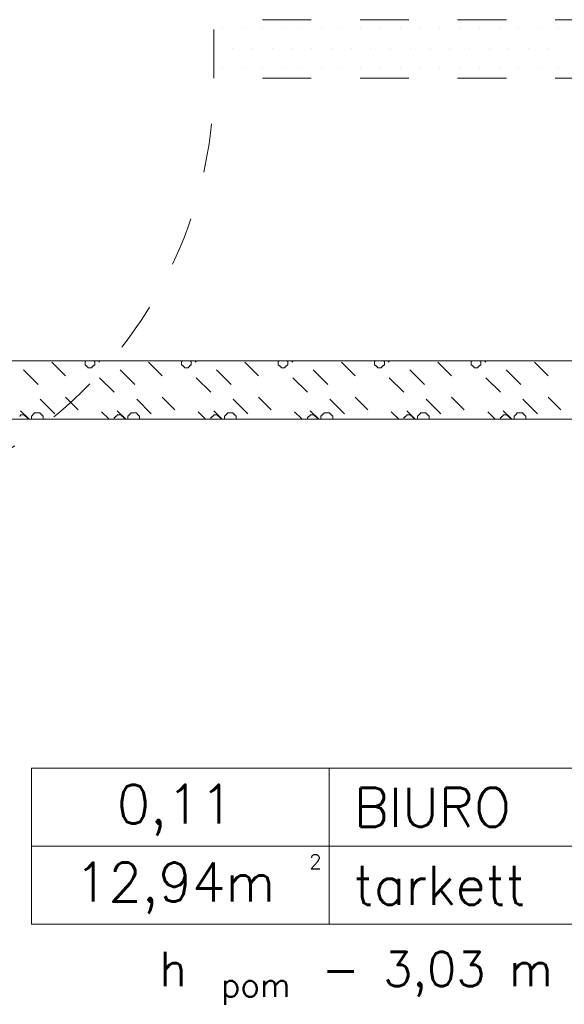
# Model space of a CAD drawing. Header units: millimetres. Extents: x -2274 to 12297, y -16157 to 26321.
# Tile 154 of 256: x -358 to -246, y -3604 to -3402. Entities that reach past the tile are written whole.
import ezdxf
from ezdxf.enums import TextEntityAlignment as Align

# ---------------------------------------------------------------- set-up
doc = ezdxf.new("R2010")
doc.units = ezdxf.units.MM
doc.linetypes.add('4002', pattern=[2, 1, -1])
for name, color, linetype in [('- niebieska cienka - izolacja', 120, 'Continuous'), ('-LI-WIDOK', 2, 'Continuous'), ('drzwi łuk', 1, 'Continuous'), ('PROJEKTOWANE', 5, 'Continuous')]:
    doc.layers.add(name, color=color, linetype=linetype)
doc.layers.add('DO USU', color=7, linetype='Continuous', true_color=0x969696)
doc.layers.add('ISTN. BUD', color=253, linetype='Continuous', true_color=0x828282)
doc.styles.add('SIMPLEX', font='simplex')

msp = doc.modelspace()

# ---------------------------------------------------------------- linework, layer by layer
at = {"layer": '- niebieska cienka - izolacja', "color": 253, "linetype": 'Continuous', "lineweight": 13}
for p, q in [((-351.22, -3472.26), (-348.42, -3475.06)), ((-351.22, -3472.26), (-348.42, -3475.06)), ((-344.42, -3472.06), (-344.22, -3472.06)), ((-344.42, -3472.26), (-344.42, -3472.06)), ((-344.42, -3472.46), (-344.42, -3472.26)), ((-344.42, -3472.66), (-344.42, -3472.46)), ((-344.42, -3472.86), (-344.42, -3472.66)), ((-344.42, -3472.86), (-344.22, -3472.86)), ((-344.22, -3472.06), (-344.22, -3472)), ((-344.22, -3473.06), (-344.22, -3472.86)), ((-344.22, -3473.06), (-344.02, -3473.06)), ((-344.02, -3473.26), (-344.02, -3473.06)), ((-342.82, -3473.26), (-342.82, -3473.06)), ((-342.82, -3473.06), (-342.62, -3473.06)), ((-342.62, -3472.06), (-342.62, -3472)), ((-342.62, -3472.06), (-342.42, -3472.06)), ((-342.62, -3473.06), (-342.62, -3472.86)), ((-342.62, -3472.86), (-342.42, -3472.86)), ((-342.42, -3472.26), (-342.42, -3472.06)), ((-342.42, -3472.46), (-342.42, -3472.26)), ((-342.42, -3472.66), (-342.42, -3472.46)), ((-342.42, -3472.86), (-342.42, -3472.66)), ((-341.68, -3472), (-341.42, -3472.26)), ((-341.68, -3472), (-341.42, -3472.26)), ((-331.42, -3472.26), (-328.62, -3475.06)), ((-331.42, -3472.26), (-328.62, -3475.06)), ((-324.62, -3472.06), (-324.42, -3472.06)), ((-324.62, -3472.26), (-324.62, -3472.06)), ((-324.62, -3472.46), (-324.62, -3472.26)), ((-324.62, -3472.66), (-324.62, -3472.46)), ((-324.62, -3472.86), (-324.62, -3472.66)), ((-324.62, -3472.86), (-324.42, -3472.86)), ((-324.42, -3472.06), (-324.42, -3472)), ((-324.42, -3473.06), (-324.42, -3472.86)), ((-324.42, -3473.06), (-324.22, -3473.06)), ((-324.22, -3473.26), (-324.22, -3473.06)), ((-323.02, -3473.26), (-323.02, -3473.06)), ((-323.02, -3473.06), (-322.82, -3473.06)), ((-322.82, -3472.06), (-322.82, -3472)), ((-322.82, -3472.06), (-322.62, -3472.06)), ((-322.82, -3473.06), (-322.82, -3472.86)), ((-322.82, -3472.86), (-322.62, -3472.86)), ((-322.62, -3472.26), (-322.62, -3472.06)), ((-322.62, -3472.46), (-322.62, -3472.26)), ((-322.62, -3472.66), (-322.62, -3472.46)), ((-322.62, -3472.86), (-322.62, -3472.66)), ((-321.88, -3472), (-321.62, -3472.26)), ((-321.88, -3472), (-321.62, -3472.26)), ((-311.62, -3472.26), (-308.82, -3475.06)), ((-311.62, -3472.26), (-308.82, -3475.06)), ((-304.82, -3472.06), (-304.62, -3472.06)), ((-304.82, -3472.26), (-304.82, -3472.06)), ((-304.82, -3472.46), (-304.82, -3472.26)), ((-304.82, -3472.66), (-304.82, -3472.46)), ((-304.82, -3472.86), (-304.82, -3472.66)), ((-304.82, -3472.86), (-304.62, -3472.86)), ((-304.62, -3472.06), (-304.62, -3472)), ((-304.62, -3473.06), (-304.62, -3472.86)), ((-304.62, -3473.06), (-304.42, -3473.06)), ((-304.42, -3473.26), (-304.42, -3473.06)), ((-303.22, -3473.26), (-303.22, -3473.06)), ((-303.22, -3473.06), (-303.02, -3473.06)), ((-303.02, -3472.06), (-303.02, -3472)), ((-303.02, -3472.06), (-302.82, -3472.06)), ((-303.02, -3473.06), (-303.02, -3472.86)), ((-303.02, -3472.86), (-302.82, -3472.86)), ((-302.82, -3472.26), (-302.82, -3472.06)), ((-302.82, -3472.46), (-302.82, -3472.26)), ((-302.82, -3472.66), (-302.82, -3472.46)), ((-302.82, -3472.86), (-302.82, -3472.66)), ((-302.08, -3472), (-301.82, -3472.26)), ((-302.08, -3472), (-301.82, -3472.26)), ((-291.82, -3472.26), (-289.02, -3475.06)), ((-291.82, -3472.26), (-289.02, -3475.06)), ((-285.02, -3472.06), (-284.82, -3472.06)), ((-285.02, -3472.26), (-285.02, -3472.06)), ((-285.02, -3472.46), (-285.02, -3472.26)), ((-285.02, -3472.66), (-285.02, -3472.46)), ((-285.02, -3472.86), (-285.02, -3472.66)), ((-285.02, -3472.86), (-284.82, -3472.86)), ((-284.82, -3472.06), (-284.82, -3472)), ((-284.82, -3473.06), (-284.82, -3472.86)), ((-284.82, -3473.06), (-284.62, -3473.06)), ((-284.62, -3473.26), (-284.62, -3473.06)), ((-283.42, -3473.26), (-283.42, -3473.06)), ((-283.42, -3473.06), (-283.22, -3473.06)), ((-283.22, -3472.06), (-283.22, -3472)), ((-283.22, -3472.06), (-283.02, -3472.06)), ((-283.22, -3473.06), (-283.22, -3472.86)), ((-283.22, -3472.86), (-283.02, -3472.86)), ((-283.02, -3472.26), (-283.02, -3472.06)), ((-283.02, -3472.46), (-283.02, -3472.26)), ((-283.02, -3472.66), (-283.02, -3472.46)), ((-283.02, -3472.86), (-283.02, -3472.66)), ((-282.28, -3472), (-282.02, -3472.26)), ((-282.28, -3472), (-282.02, -3472.26)), ((-272.02, -3472.26), (-269.22, -3475.06)), ((-272.02, -3472.26), (-269.22, -3475.06)), ((-265.22, -3472.06), (-265.02, -3472.06)), ((-265.22, -3472.26), (-265.22, -3472.06)), ((-265.22, -3472.46), (-265.22, -3472.26)), ((-265.22, -3472.66), (-265.22, -3472.46)), ((-265.22, -3472.86), (-265.22, -3472.66)), ((-265.22, -3472.86), (-265.02, -3472.86)), ((-265.02, -3472.06), (-265.02, -3472)), ((-265.02, -3473.06), (-265.02, -3472.86)), ((-265.02, -3473.06), (-264.82, -3473.06)), ((-264.82, -3473.26), (-264.82, -3473.06)), ((-263.62, -3473.26), (-263.62, -3473.06)), ((-263.62, -3473.06), (-263.42, -3473.06)), ((-263.42, -3472.06), (-263.42, -3472)), ((-263.42, -3472.06), (-263.22, -3472.06)), ((-263.42, -3473.06), (-263.42, -3472.86)), ((-263.42, -3472.86), (-263.22, -3472.86)), ((-263.22, -3472.26), (-263.22, -3472.06)), ((-263.22, -3472.46), (-263.22, -3472.26)), ((-263.22, -3472.66), (-263.22, -3472.46)), ((-263.22, -3472.86), (-263.22, -3472.66)), ((-262.48, -3472), (-262.22, -3472.26)), ((-262.48, -3472), (-262.22, -3472.26)), ((-252.22, -3472.26), (-249.42, -3475.06)), ((-252.22, -3472.26), (-249.42, -3475.06)), ((-357.02, -3473.86), (-354.02, -3476.86)), ((-357.02, -3473.86), (-354.02, -3476.86)), ((-344.02, -3473.26), (-343.82, -3473.26)), ((-343.82, -3473.46), (-343.82, -3473.26)), ((-343.82, -3473.46), (-343.62, -3473.46)), ((-343.62, -3473.46), (-343.42, -3473.46)), ((-343.42, -3473.46), (-343.22, -3473.46)), ((-343.22, -3473.46), (-343.02, -3473.46)), ((-343.02, -3473.46), (-343.02, -3473.26)), ((-343.02, -3473.26), (-342.82, -3473.26)), ((-337.22, -3473.86), (-334.22, -3476.86)), ((-337.22, -3473.86), (-334.22, -3476.86)), ((-324.22, -3473.26), (-324.02, -3473.26)), ((-324.02, -3473.46), (-324.02, -3473.26)), ((-324.02, -3473.46), (-323.82, -3473.46)), ((-323.82, -3473.46), (-323.62, -3473.46)), ((-323.62, -3473.46), (-323.42, -3473.46)), ((-323.42, -3473.46), (-323.22, -3473.46)), ((-323.22, -3473.46), (-323.22, -3473.26)), ((-323.22, -3473.26), (-323.02, -3473.26)), ((-317.42, -3473.86), (-314.42, -3476.86)), ((-317.42, -3473.86), (-314.42, -3476.86)), ((-304.42, -3473.26), (-304.22, -3473.26)), ((-304.22, -3473.46), (-304.22, -3473.26)), ((-304.22, -3473.46), (-304.02, -3473.46)), ((-304.02, -3473.46), (-303.82, -3473.46)), ((-303.82, -3473.46), (-303.62, -3473.46)), ((-303.62, -3473.46), (-303.42, -3473.46)), ((-303.42, -3473.46), (-303.42, -3473.26)), ((-303.42, -3473.26), (-303.22, -3473.26)), ((-297.62, -3473.86), (-294.62, -3476.86)), ((-297.62, -3473.86), (-294.62, -3476.86)), ((-284.62, -3473.26), (-284.42, -3473.26)), ((-284.42, -3473.46), (-284.42, -3473.26)), ((-284.42, -3473.46), (-284.22, -3473.46)), ((-284.22, -3473.46), (-284.02, -3473.46)), ((-284.02, -3473.46), (-283.82, -3473.46)), ((-283.82, -3473.46), (-283.62, -3473.46)), ((-283.62, -3473.46), (-283.62, -3473.26)), ((-283.62, -3473.26), (-283.42, -3473.26)), ((-277.82, -3473.86), (-274.82, -3476.86)), ((-277.82, -3473.86), (-274.82, -3476.86)), ((-264.82, -3473.26), (-264.62, -3473.26)), ((-264.62, -3473.46), (-264.62, -3473.26)), ((-264.62, -3473.46), (-264.42, -3473.46)), ((-264.42, -3473.46), (-264.22, -3473.46)), ((-264.22, -3473.46), (-264.02, -3473.46)), ((-264.02, -3473.46), (-263.82, -3473.46)), ((-263.82, -3473.46), (-263.82, -3473.26)), ((-263.82, -3473.26), (-263.62, -3473.26)), ((-258.02, -3473.86), (-255.02, -3476.86)), ((-258.02, -3473.86), (-255.02, -3476.86)), ((-341.42, -3475.46), (-338.42, -3478.46)), ((-341.42, -3475.46), (-338.42, -3478.46)), ((-321.62, -3475.46), (-318.62, -3478.46)), ((-321.62, -3475.46), (-318.62, -3478.46)), ((-301.82, -3475.46), (-298.82, -3478.46)), ((-301.82, -3475.46), (-298.82, -3478.46)), ((-282.02, -3475.46), (-279.02, -3478.46)), ((-282.02, -3475.46), (-279.02, -3478.46)), ((-262.22, -3475.46), (-259.22, -3478.46)), ((-262.22, -3475.46), (-259.22, -3478.46)), ((-353.62, -3479.86), (-350.62, -3482.86)), ((-353.62, -3479.86), (-350.62, -3482.86)), ((-348.42, -3479.46), (-345.82, -3482.06)), ((-348.42, -3479.46), (-345.82, -3482.06)), ((-333.82, -3479.86), (-330.82, -3482.86)), ((-333.82, -3479.86), (-330.82, -3482.86)), ((-328.62, -3479.46), (-326.02, -3482.06)), ((-328.62, -3479.46), (-326.02, -3482.06)), ((-314.02, -3479.86), (-311.02, -3482.86)), ((-314.02, -3479.86), (-311.02, -3482.86)), ((-308.82, -3479.46), (-306.22, -3482.06)), ((-308.82, -3479.46), (-306.22, -3482.06)), ((-294.22, -3479.86), (-291.22, -3482.86)), ((-294.22, -3479.86), (-291.22, -3482.86)), ((-289.02, -3479.46), (-286.42, -3482.06)), ((-289.02, -3479.46), (-286.42, -3482.06)), ((-274.42, -3479.86), (-271.42, -3482.86)), ((-274.42, -3479.86), (-271.42, -3482.86)), ((-269.22, -3479.46), (-266.62, -3482.06)), ((-269.22, -3479.46), (-266.62, -3482.06)), ((-254.62, -3479.86), (-251.62, -3482.86)), ((-254.62, -3479.86), (-251.62, -3482.86)), ((-249.42, -3479.46), (-246.82, -3482.06)), ((-249.42, -3479.46), (-246.82, -3482.06)), ((-357.82, -3483.26), (-357.62, -3483.26)), ((-357.82, -3483.46), (-357.82, -3483.26)), ((-357.62, -3482.26), (-355.88, -3484)), ((-357.62, -3482.26), (-355.88, -3484)), ((-357.62, -3483.06), (-357.42, -3483.06)), ((-357.62, -3483.26), (-357.62, -3483.06)), ((-357.42, -3483.06), (-357.22, -3483.06)), ((-357.22, -3483.06), (-357.02, -3483.06)), ((-357.02, -3483.06), (-356.82, -3483.06)), ((-356.82, -3483.26), (-356.82, -3483.06)), ((-356.82, -3483.26), (-356.62, -3483.26)), ((-356.62, -3483.46), (-356.62, -3483.26)), ((-355.42, -3483.46), (-355.42, -3483.26)), ((-355.42, -3483.26), (-355.22, -3483.26)), ((-355.22, -3483.26), (-355.22, -3483.06)), ((-355.22, -3483.06), (-355.02, -3483.06)), ((-355.02, -3483.06), (-355.02, -3482.86)), ((-355.02, -3482.86), (-354.82, -3482.86)), ((-354.82, -3482.86), (-354.82, -3482.66)), ((-354.82, -3482.66), (-354.62, -3482.66)), ((-354.62, -3482.66), (-354.42, -3482.66)), ((-354.42, -3482.66), (-354.22, -3482.66)), ((-354.22, -3482.66), (-354.02, -3482.66)), ((-354.02, -3482.66), (-353.82, -3482.66)), ((-353.82, -3482.66), (-353.62, -3482.66)), ((-353.62, -3482.86), (-353.62, -3482.66)), ((-353.62, -3482.86), (-353.42, -3482.86)), ((-353.42, -3483.06), (-353.42, -3482.86)), ((-353.42, -3483.06), (-353.22, -3483.06)), ((-353.22, -3483.26), (-353.22, -3483.06)), ((-353.22, -3483.26), (-353.02, -3483.26)), ((-353.02, -3483.46), (-353.02, -3483.26)), ((-341.02, -3482.46), (-339.48, -3484)), ((-341.02, -3482.46), (-339.48, -3484)), ((-338.02, -3483.26), (-337.82, -3483.26)), ((-338.02, -3483.46), (-338.02, -3483.26)), ((-337.82, -3482.26), (-336.08, -3484)), ((-337.82, -3482.26), (-336.08, -3484)), ((-337.82, -3483.06), (-337.62, -3483.06)), ((-337.82, -3483.26), (-337.82, -3483.06)), ((-337.62, -3483.06), (-337.42, -3483.06)), ((-337.42, -3483.06), (-337.22, -3483.06)), ((-337.22, -3483.06), (-337.02, -3483.06)), ((-337.02, -3483.26), (-337.02, -3483.06)), ((-337.02, -3483.26), (-336.82, -3483.26)), ((-336.82, -3483.46), (-336.82, -3483.26)), ((-335.62, -3483.46), (-335.62, -3483.26)), ((-335.62, -3483.26), (-335.42, -3483.26)), ((-335.42, -3483.26), (-335.42, -3483.06)), ((-335.42, -3483.06), (-335.22, -3483.06)), ((-335.22, -3483.06), (-335.22, -3482.86)), ((-335.22, -3482.86), (-335.02, -3482.86)), ((-335.02, -3482.86), (-335.02, -3482.66)), ((-335.02, -3482.66), (-334.82, -3482.66)), ((-334.82, -3482.66), (-334.62, -3482.66)), ((-334.62, -3482.66), (-334.42, -3482.66)), ((-334.42, -3482.66), (-334.22, -3482.66)), ((-334.22, -3482.66), (-334.02, -3482.66)), ((-334.02, -3482.66), (-333.82, -3482.66)), ((-333.82, -3482.86), (-333.82, -3482.66)), ((-333.82, -3482.86), (-333.62, -3482.86)), ((-333.62, -3483.06), (-333.62, -3482.86)), ((-333.62, -3483.06), (-333.42, -3483.06)), ((-333.42, -3483.26), (-333.42, -3483.06)), ((-333.42, -3483.26), (-333.22, -3483.26)), ((-333.22, -3483.46), (-333.22, -3483.26)), ((-321.22, -3482.46), (-319.68, -3484)), ((-321.22, -3482.46), (-319.68, -3484)), ((-318.22, -3483.26), (-318.02, -3483.26)), ((-318.22, -3483.46), (-318.22, -3483.26)), ((-318.02, -3482.26), (-316.28, -3484)), ((-318.02, -3482.26), (-316.28, -3484)), ((-318.02, -3483.06), (-317.82, -3483.06)), ((-318.02, -3483.26), (-318.02, -3483.06)), ((-317.82, -3483.06), (-317.62, -3483.06)), ((-317.62, -3483.06), (-317.42, -3483.06)), ((-317.42, -3483.06), (-317.22, -3483.06)), ((-317.22, -3483.26), (-317.22, -3483.06)), ((-317.22, -3483.26), (-317.02, -3483.26)), ((-317.02, -3483.46), (-317.02, -3483.26)), ((-315.82, -3483.46), (-315.82, -3483.26)), ((-315.82, -3483.26), (-315.62, -3483.26)), ((-315.62, -3483.26), (-315.62, -3483.06)), ((-315.62, -3483.06), (-315.42, -3483.06)), ((-315.42, -3483.06), (-315.42, -3482.86)), ((-315.42, -3482.86), (-315.22, -3482.86)), ((-315.22, -3482.86), (-315.22, -3482.66)), ((-315.22, -3482.66), (-315.02, -3482.66)), ((-315.02, -3482.66), (-314.82, -3482.66)), ((-314.82, -3482.66), (-314.62, -3482.66)), ((-314.62, -3482.66), (-314.42, -3482.66)), ((-314.42, -3482.66), (-314.22, -3482.66)), ((-314.22, -3482.66), (-314.02, -3482.66)), ((-314.02, -3482.86), (-314.02, -3482.66)), ((-314.02, -3482.86), (-313.82, -3482.86)), ((-313.82, -3483.06), (-313.82, -3482.86)), ((-313.82, -3483.06), (-313.62, -3483.06)), ((-313.62, -3483.26), (-313.62, -3483.06)), ((-313.62, -3483.26), (-313.42, -3483.26)), ((-313.42, -3483.46), (-313.42, -3483.26)), ((-301.42, -3482.46), (-299.88, -3484)), ((-301.42, -3482.46), (-299.88, -3484)), ((-298.42, -3483.26), (-298.22, -3483.26)), ((-298.42, -3483.46), (-298.42, -3483.26)), ((-298.22, -3482.26), (-296.48, -3484)), ((-298.22, -3482.26), (-296.48, -3484)), ((-298.22, -3483.06), (-298.02, -3483.06)), ((-298.22, -3483.26), (-298.22, -3483.06)), ((-298.02, -3483.06), (-297.82, -3483.06)), ((-297.82, -3483.06), (-297.62, -3483.06)), ((-297.62, -3483.06), (-297.42, -3483.06)), ((-297.42, -3483.26), (-297.42, -3483.06)), ((-297.42, -3483.26), (-297.22, -3483.26)), ((-297.22, -3483.46), (-297.22, -3483.26)), ((-296.02, -3483.46), (-296.02, -3483.26)), ((-296.02, -3483.26), (-295.82, -3483.26)), ((-295.82, -3483.26), (-295.82, -3483.06)), ((-295.82, -3483.06), (-295.62, -3483.06)), ((-295.62, -3483.06), (-295.62, -3482.86)), ((-295.62, -3482.86), (-295.42, -3482.86)), ((-295.42, -3482.86), (-295.42, -3482.66)), ((-295.42, -3482.66), (-295.22, -3482.66)), ((-295.22, -3482.66), (-295.02, -3482.66)), ((-295.02, -3482.66), (-294.82, -3482.66)), ((-294.82, -3482.66), (-294.62, -3482.66)), ((-294.62, -3482.66), (-294.42, -3482.66)), ((-294.42, -3482.66), (-294.22, -3482.66)), ((-294.22, -3482.86), (-294.22, -3482.66)), ((-294.22, -3482.86), (-294.02, -3482.86)), ((-294.02, -3483.06), (-294.02, -3482.86)), ((-294.02, -3483.06), (-293.82, -3483.06)), ((-293.82, -3483.26), (-293.82, -3483.06)), ((-293.82, -3483.26), (-293.62, -3483.26)), ((-293.62, -3483.46), (-293.62, -3483.26)), ((-281.62, -3482.46), (-280.08, -3484)), ((-281.62, -3482.46), (-280.08, -3484)), ((-278.62, -3483.26), (-278.42, -3483.26)), ((-278.62, -3483.46), (-278.62, -3483.26)), ((-278.42, -3482.26), (-276.68, -3484)), ((-278.42, -3482.26), (-276.68, -3484)), ((-278.42, -3483.06), (-278.22, -3483.06)), ((-278.42, -3483.26), (-278.42, -3483.06)), ((-278.22, -3483.06), (-278.02, -3483.06)), ((-278.02, -3483.06), (-277.82, -3483.06)), ((-277.82, -3483.06), (-277.62, -3483.06)), ((-277.62, -3483.26), (-277.62, -3483.06)), ((-277.62, -3483.26), (-277.42, -3483.26)), ((-277.42, -3483.46), (-277.42, -3483.26)), ((-276.22, -3483.46), (-276.22, -3483.26)), ((-276.22, -3483.26), (-276.02, -3483.26)), ((-276.02, -3483.26), (-276.02, -3483.06)), ((-276.02, -3483.06), (-275.82, -3483.06)), ((-275.82, -3483.06), (-275.82, -3482.86)), ((-275.82, -3482.86), (-275.62, -3482.86)), ((-275.62, -3482.86), (-275.62, -3482.66)), ((-275.62, -3482.66), (-275.42, -3482.66)), ((-275.42, -3482.66), (-275.22, -3482.66)), ((-275.22, -3482.66), (-275.02, -3482.66)), ((-275.02, -3482.66), (-274.82, -3482.66)), ((-274.82, -3482.66), (-274.62, -3482.66)), ((-274.62, -3482.66), (-274.42, -3482.66)), ((-274.42, -3482.86), (-274.42, -3482.66)), ((-274.42, -3482.86), (-274.22, -3482.86)), ((-274.22, -3483.06), (-274.22, -3482.86)), ((-274.22, -3483.06), (-274.02, -3483.06)), ((-274.02, -3483.26), (-274.02, -3483.06)), ((-274.02, -3483.26), (-273.82, -3483.26)), ((-273.82, -3483.46), (-273.82, -3483.26)), ((-261.82, -3482.46), (-260.28, -3484)), ((-261.82, -3482.46), (-260.28, -3484)), ((-258.82, -3483.26), (-258.62, -3483.26)), ((-258.82, -3483.46), (-258.82, -3483.26)), ((-258.62, -3482.26), (-256.88, -3484)), ((-258.62, -3482.26), (-256.88, -3484)), ((-258.62, -3483.06), (-258.42, -3483.06)), ((-258.62, -3483.26), (-258.62, -3483.06)), ((-258.42, -3483.06), (-258.22, -3483.06)), ((-258.22, -3483.06), (-258.02, -3483.06)), ((-258.02, -3483.06), (-257.82, -3483.06)), ((-257.82, -3483.26), (-257.82, -3483.06)), ((-257.82, -3483.26), (-257.62, -3483.26)), ((-257.62, -3483.46), (-257.62, -3483.26)), ((-256.42, -3483.46), (-256.42, -3483.26)), ((-256.42, -3483.26), (-256.22, -3483.26)), ((-256.22, -3483.26), (-256.22, -3483.06)), ((-256.22, -3483.06), (-256.02, -3483.06)), ((-256.02, -3483.06), (-256.02, -3482.86)), ((-256.02, -3482.86), (-255.82, -3482.86)), ((-255.82, -3482.86), (-255.82, -3482.66)), ((-255.82, -3482.66), (-255.62, -3482.66)), ((-255.62, -3482.66), (-255.42, -3482.66)), ((-255.42, -3482.66), (-255.22, -3482.66)), ((-255.22, -3482.66), (-255.02, -3482.66)), ((-255.02, -3482.66), (-254.82, -3482.66)), ((-254.82, -3482.66), (-254.62, -3482.66)), ((-254.62, -3482.86), (-254.62, -3482.66)), ((-254.62, -3482.86), (-254.42, -3482.86)), ((-254.42, -3483.06), (-254.42, -3482.86)), ((-254.42, -3483.06), (-254.22, -3483.06)), ((-254.22, -3483.26), (-254.22, -3483.06)), ((-254.22, -3483.26), (-254.02, -3483.26)), ((-254.02, -3483.46), (-254.02, -3483.26)), ((-356.62, -3483.46), (-356.42, -3483.46)), ((-356.42, -3483.66), (-356.42, -3483.46)), ((-356.42, -3483.66), (-356.22, -3483.66)), ((-356.22, -3483.86), (-356.22, -3483.66)), ((-356.22, -3484), (-356.22, -3483.86)), ((-355.42, -3483.66), (-355.42, -3483.46)), ((-355.42, -3483.86), (-355.42, -3483.66)), ((-355.42, -3484), (-355.42, -3483.86)), ((-353.02, -3483.66), (-353.02, -3483.46)), ((-353.02, -3483.86), (-353.02, -3483.66)), ((-353.02, -3484), (-353.02, -3483.86)), ((-338.42, -3483.66), (-338.22, -3483.66)), ((-338.42, -3483.86), (-338.42, -3483.66)), ((-338.42, -3484), (-338.42, -3483.86)), ((-338.22, -3483.66), (-338.22, -3483.46)), ((-338.22, -3483.46), (-338.02, -3483.46)), ((-336.82, -3483.46), (-336.62, -3483.46)), ((-336.62, -3483.66), (-336.62, -3483.46)), ((-336.62, -3483.66), (-336.42, -3483.66)), ((-336.42, -3483.86), (-336.42, -3483.66)), ((-336.42, -3484), (-336.42, -3483.86)), ((-335.62, -3483.66), (-335.62, -3483.46)), ((-335.62, -3483.86), (-335.62, -3483.66)), ((-335.62, -3484), (-335.62, -3483.86)), ((-333.22, -3483.66), (-333.22, -3483.46)), ((-333.22, -3483.86), (-333.22, -3483.66)), ((-333.22, -3484), (-333.22, -3483.86)), ((-318.62, -3483.66), (-318.42, -3483.66)), ((-318.62, -3483.86), (-318.62, -3483.66)), ((-318.62, -3484), (-318.62, -3483.86)), ((-318.42, -3483.66), (-318.42, -3483.46)), ((-318.42, -3483.46), (-318.22, -3483.46)), ((-317.02, -3483.46), (-316.82, -3483.46)), ((-316.82, -3483.66), (-316.82, -3483.46)), ((-316.82, -3483.66), (-316.62, -3483.66)), ((-316.62, -3483.86), (-316.62, -3483.66)), ((-316.62, -3484), (-316.62, -3483.86)), ((-315.82, -3483.66), (-315.82, -3483.46)), ((-315.82, -3483.86), (-315.82, -3483.66)), ((-315.82, -3484), (-315.82, -3483.86)), ((-313.42, -3483.66), (-313.42, -3483.46)), ((-313.42, -3483.86), (-313.42, -3483.66)), ((-313.42, -3484), (-313.42, -3483.86)), ((-298.82, -3483.66), (-298.62, -3483.66)), ((-298.82, -3483.86), (-298.82, -3483.66)), ((-298.82, -3484), (-298.82, -3483.86)), ((-298.62, -3483.66), (-298.62, -3483.46)), ((-298.62, -3483.46), (-298.42, -3483.46)), ((-297.22, -3483.46), (-297.02, -3483.46)), ((-297.02, -3483.66), (-297.02, -3483.46)), ((-297.02, -3483.66), (-296.82, -3483.66)), ((-296.82, -3483.86), (-296.82, -3483.66)), ((-296.82, -3484), (-296.82, -3483.86)), ((-296.02, -3483.66), (-296.02, -3483.46)), ((-296.02, -3483.86), (-296.02, -3483.66)), ((-296.02, -3484), (-296.02, -3483.86)), ((-293.62, -3483.66), (-293.62, -3483.46)), ((-293.62, -3483.86), (-293.62, -3483.66)), ((-293.62, -3484), (-293.62, -3483.86)), ((-279.02, -3483.66), (-278.82, -3483.66)), ((-279.02, -3483.86), (-279.02, -3483.66)), ((-279.02, -3484), (-279.02, -3483.86)), ((-278.82, -3483.66), (-278.82, -3483.46)), ((-278.82, -3483.46), (-278.62, -3483.46)), ((-277.42, -3483.46), (-277.22, -3483.46)), ((-277.22, -3483.66), (-277.22, -3483.46)), ((-277.22, -3483.66), (-277.02, -3483.66)), ((-277.02, -3483.86), (-277.02, -3483.66)), ((-277.02, -3484), (-277.02, -3483.86)), ((-276.22, -3483.66), (-276.22, -3483.46)), ((-276.22, -3483.86), (-276.22, -3483.66)), ((-276.22, -3484), (-276.22, -3483.86)), ((-273.82, -3483.66), (-273.82, -3483.46)), ((-273.82, -3483.86), (-273.82, -3483.66)), ((-273.82, -3484), (-273.82, -3483.86)), ((-259.22, -3483.66), (-259.02, -3483.66)), ((-259.22, -3483.86), (-259.22, -3483.66)), ((-259.22, -3484), (-259.22, -3483.86)), ((-259.02, -3483.66), (-259.02, -3483.46)), ((-259.02, -3483.46), (-258.82, -3483.46)), ((-257.62, -3483.46), (-257.42, -3483.46)), ((-257.42, -3483.66), (-257.42, -3483.46)), ((-257.42, -3483.66), (-257.22, -3483.66)), ((-257.22, -3483.86), (-257.22, -3483.66)), ((-257.22, -3484), (-257.22, -3483.86)), ((-256.42, -3483.66), (-256.42, -3483.46)), ((-256.42, -3483.86), (-256.42, -3483.66)), ((-256.42, -3484), (-256.42, -3483.86)), ((-254.02, -3483.66), (-254.02, -3483.46)), ((-254.02, -3483.86), (-254.02, -3483.66)), ((-254.02, -3484), (-254.02, -3483.86))]:
    msp.add_line(p, q, dxfattribs=at)
at = {"layer": 'DO USU', "color": 253, "linetype": '4002', "lineweight": 13, "ltscale": 10}
for p, q in [((-38, -3402), (-318, -3402)), ((-318, -3414), (-318, -3402)), ((-38, -3414), (-318, -3414))]:
    msp.add_line(p, q, dxfattribs=at)
msp.add_arc((-408, -3414), 90.02, 271.273, 0, dxfattribs=at)
at = {"layer": 'drzwi łuk', "color": 253, "lineweight": 13, "ltscale": 0.5}
for p, q in [((-355.39, -3555.62), (-190.77, -3555.62)), ((-355.39, -3555.62), (-355.39, -3587.62)), ((-294.32, -3555.62), (-294.32, -3587.62)), ((-355.39, -3571.62), (-190.77, -3571.62)), ((-355.39, -3587.62), (-190.77, -3587.62))]:
    msp.add_line(p, q, dxfattribs=at)
at = {"layer": 'ISTN. BUD', "color": 253, "linetype": 'Continuous', "lineweight": 13}
for p, q in [((-316.16, -3403.91), (-316.16, -3403.91)), ((-312.11, -3403.91), (-312.11, -3403.91)), ((-308.06, -3403.91), (-308.06, -3403.91)), ((-304.01, -3403.91), (-304.01, -3403.91)), ((-299.96, -3403.91), (-299.96, -3403.91)), ((-295.92, -3403.91), (-295.92, -3403.91)), ((-291.87, -3403.91), (-291.87, -3403.91)), ((-287.82, -3403.91), (-287.82, -3403.91)), ((-283.77, -3403.91), (-283.77, -3403.91)), ((-279.72, -3403.91), (-279.72, -3403.91)), ((-275.68, -3403.91), (-275.68, -3403.91)), ((-271.63, -3403.91), (-271.63, -3403.91)), ((-267.58, -3403.91), (-267.58, -3403.91)), ((-263.53, -3403.91), (-263.53, -3403.91)), ((-259.48, -3403.91), (-259.48, -3403.91)), ((-255.43, -3403.91), (-255.43, -3403.91)), ((-251.39, -3403.91), (-251.39, -3403.91)), ((-247.34, -3403.91), (-247.34, -3403.91)), ((-314.13, -3407.96), (-314.13, -3407.96)), ((-310.08, -3407.96), (-310.08, -3407.96)), ((-306.04, -3407.96), (-306.04, -3407.96)), ((-301.99, -3407.96), (-301.99, -3407.96)), ((-297.94, -3407.96), (-297.94, -3407.96)), ((-293.89, -3407.96), (-293.89, -3407.96)), ((-289.84, -3407.96), (-289.84, -3407.96)), ((-285.8, -3407.96), (-285.8, -3407.96)), ((-281.75, -3407.96), (-281.75, -3407.96)), ((-277.7, -3407.96), (-277.7, -3407.96)), ((-273.65, -3407.96), (-273.65, -3407.96)), ((-269.6, -3407.96), (-269.6, -3407.96)), ((-265.55, -3407.96), (-265.55, -3407.96)), ((-261.51, -3407.96), (-261.51, -3407.96)), ((-257.46, -3407.96), (-257.46, -3407.96)), ((-253.41, -3407.96), (-253.41, -3407.96)), ((-249.36, -3407.96), (-249.36, -3407.96)), ((-316.16, -3412), (-316.16, -3412)), ((-312.11, -3412), (-312.11, -3412)), ((-308.06, -3412), (-308.06, -3412)), ((-304.01, -3412), (-304.01, -3412)), ((-299.96, -3412), (-299.96, -3412)), ((-295.92, -3412), (-295.92, -3412)), ((-291.87, -3412), (-291.87, -3412)), ((-287.82, -3412), (-287.82, -3412)), ((-283.77, -3412), (-283.77, -3412)), ((-279.72, -3412), (-279.72, -3412)), ((-275.68, -3412), (-275.68, -3412)), ((-271.63, -3412), (-271.63, -3412)), ((-267.58, -3412), (-267.58, -3412)), ((-263.53, -3412), (-263.53, -3412)), ((-259.48, -3412), (-259.48, -3412)), ((-255.43, -3412), (-255.43, -3412)), ((-251.39, -3412), (-251.39, -3412)), ((-247.34, -3412), (-247.34, -3412))]:
    msp.add_line(p, q, dxfattribs=at)
at = {"layer": 'PROJEKTOWANE', "color": 253, "lineweight": 13}
for p, q in [((-38, -3472), (-538, -3472)), ((-38, -3484), (-538, -3484))]:
    msp.add_line(p, q, dxfattribs=at)

# ---------------------------------------------------------------- texts
at = {"layer": '-LI-WIDOK', "color": 253, "lineweight": 13, "style": 'SIMPLEX'}
for s, height, p in [('0,11', 8, (-325.92, -3562.98)), ('2', 3, (-297.16, -3574.78)), ('12,94m', 8, (-325.92, -3578.98))]:
    msp.add_text(s, height=height, dxfattribs=at).set_placement(p, align=Align.MIDDLE_CENTER)
for s, height, p in [('BIURO', 8, (-289.32, -3567.62)), ('h ', 7, (-329.19, -3600.3)), (' - 3,03 m', 7, (-300.66, -3600.3)), ('pom', 4.9, (-316.52, -3602.52))]:
    msp.add_text(s, height=height, dxfattribs=at).set_placement(p)
at = {"layer": 'PROJEKTOWANE', "color": 253, "lineweight": 13, "style": 'SIMPLEX'}
msp.add_text('tarkett', height=8, dxfattribs=at).set_placement((-289.32, -3583.62))

doc.saveas('drawing.dxf')
